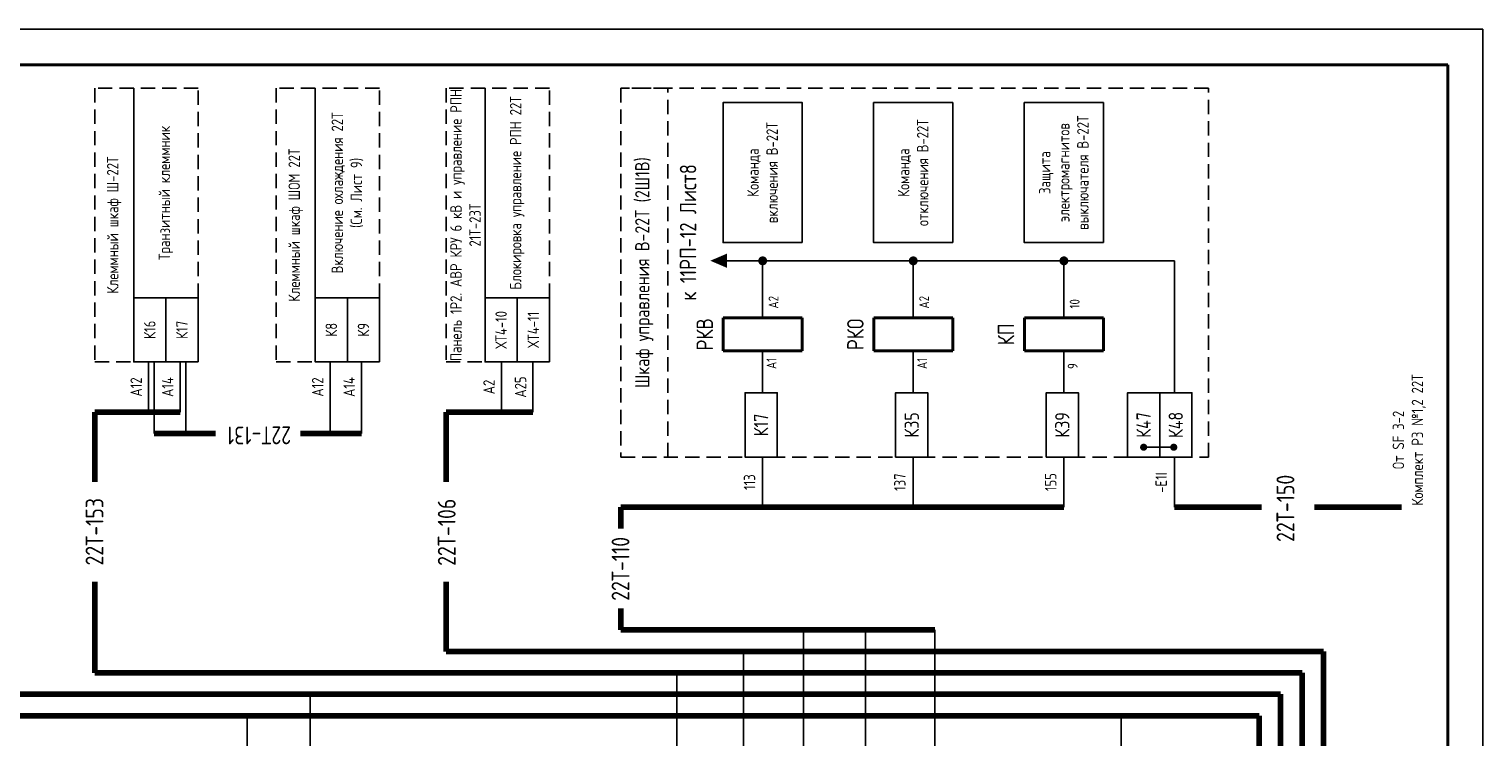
# Model space of a CAD drawing. Header units: millimetres. Extents: x 616 to 6446, y 2590 to 5711.
# Tile 14 of 50: x 2571 to 2774, y 3503 to 3602. Entities that reach past the tile are written whole.
import ezdxf
from ezdxf.enums import TextEntityAlignment as Align

# ---------------------------------------------------------------- set-up
doc = ezdxf.new("R2010")
doc.units = ezdxf.units.MM
doc.linetypes.add('JIS_02_2.0', pattern=[3, 2, -1])
doc.styles.add('SIMPLEX', font='GOST.ttf', dxfattribs={"height": 5})

msp = doc.modelspace()

# ---------------------------------------------------------------- hatches: boundary and pattern name
h = msp.add_hatch(color=256)
h.dxf.hatch_style = 1
h.paths.add_polyline_path([(2668.7, 3570.98), (2666.36, 3569.98), (2668.7, 3568.98)])

# ---------------------------------------------------------------- linework, layer by layer
for p, q in [((2354.47, 3602.4), (2774.48, 3602.4)), ((2774.48, 3305.35), (2774.48, 3602.4)), ((2774.48, 3305.35), (2774.48, 3602.4)), ((2585.68, 3564.81), (2585.68, 3594.13)), ((2611.08, 3564.81), (2611.08, 3594.13)), ((2634.84, 3564.81), (2634.84, 3594.13)), ((2673.69, 3569.97), (2668.69, 3569.97)), ((2673.69, 3561.97), (2673.69, 3569.97)), ((2673.69, 3569.97), (2731.31, 3569.97)), ((2694.76, 3561.97), (2694.76, 3569.97)), ((2715.84, 3561.97), (2715.84, 3569.97)), ((2731.31, 3569.97), (2731.31, 3551.5)), ((2673.69, 3557.36), (2673.69, 3551.5)), ((2694.76, 3557.36), (2694.76, 3551.5)), ((2715.84, 3557.36), (2715.84, 3551.5)), ((2587.76, 3555.81), (2587.76, 3548.81)), ((2588.54, 3555.81), (2588.54, 3545.81)), ((2592.16, 3555.81), (2592.16, 3548.81)), ((2592.98, 3555.81), (2592.98, 3545.81)), ((2613.16, 3555.81), (2613.16, 3545.81)), ((2617.57, 3555.81), (2617.57, 3545.81)), ((2637.13, 3555.81), (2637.13, 3548.81)), ((2641.54, 3555.81), (2641.54, 3548.81)), ((2673.69, 3535.5), (2673.69, 3542.5)), ((2694.76, 3535.5), (2694.76, 3542.5)), ((2715.84, 3535.5), (2715.84, 3542.5)), ((2731.21, 3543.88), (2727, 3543.88)), ((2731.31, 3542.5), (2731.31, 3535.5)), ((2679.4, 3490.31), (2679.4, 3518.31)), ((2688.08, 3490.31), (2688.08, 3518.31)), ((2697.79, 3490.31), (2697.79, 3518.31)), ((2671.02, 3490.31), (2671.02, 3515.31)), ((2661.69, 3490.31), (2661.69, 3512.31)), ((2610.38, 3490.31), (2610.38, 3509.31)), ((2601.53, 3490.31), (2601.53, 3506.31)), ((2723.88, 3490.31), (2723.88, 3506.31))]:
    msp.add_line(p, q)
at = {"lineweight": 40}
for p, q in [((2374.47, 3597.4), (2769.56, 3597.4)), ((2769.56, 3597.4), (2769.56, 3310.4)), ((2668.16, 3561.97), (2668.16, 3557.36)), ((2679.22, 3561.97), (2668.16, 3561.97)), ((2679.22, 3561.97), (2679.22, 3557.36)), ((2689.23, 3561.97), (2689.23, 3557.36)), ((2700.29, 3561.97), (2689.23, 3561.97)), ((2700.29, 3561.97), (2700.29, 3557.36)), ((2710.31, 3561.97), (2710.31, 3557.36)), ((2721.37, 3561.97), (2710.31, 3561.97)), ((2721.37, 3561.97), (2721.37, 3557.36)), ((2668.16, 3557.36), (2679.22, 3557.36)), ((2689.23, 3557.36), (2700.29, 3557.36)), ((2710.31, 3557.36), (2721.37, 3557.36))]:
    msp.add_line(p, q, dxfattribs=at)
at = {"linetype": 'JIS_02_2.0'}
for p, q in [((2585.68, 3564.81), (2585.68, 3594.13)), ((2611.08, 3564.81), (2611.08, 3594.13)), ((2634.84, 3564.81), (2634.84, 3594.13))]:
    msp.add_line(p, q, dxfattribs=at)
at = {"lineweight": 80}
for p, q in [((2592.16, 3548.81), (2580.22, 3548.81)), ((2580.22, 3548.81), (2580.22, 3539.06)), ((2641.54, 3548.81), (2629.38, 3548.81)), ((2629.38, 3548.81), (2629.38, 3539.06)), ((2588.54, 3545.81), (2597.1, 3545.81)), ((2609.01, 3545.81), (2617.57, 3545.81)), ((2715.84, 3535.5), (2653.84, 3535.5)), ((2653.84, 3535.5), (2653.84, 3532.5)), ((2731.31, 3535.5), (2743.5, 3535.5)), ((2750.9, 3535.5), (2763.09, 3535.5)), ((2580.22, 3525.06), (2580.22, 3512.31)), ((2629.38, 3525.06), (2629.38, 3515.31)), ((2653.84, 3518.31), (2653.84, 3521.31)), ((2697.79, 3518.31), (2653.84, 3518.31)), ((2752.17, 3515.31), (2629.38, 3515.31)), ((2752.17, 3334.11), (2752.17, 3515.31)), ((2749.17, 3512.31), (2580.22, 3512.31)), ((2749.17, 3337.11), (2749.17, 3512.31)), ((2746.17, 3509.31), (2555.77, 3509.31)), ((2746.17, 3340.11), (2746.17, 3509.31)), ((2743.17, 3506.31), (2522, 3506.31)), ((2743.17, 3343.11), (2743.17, 3506.31))]:
    msp.add_line(p, q, dxfattribs=at)
at = {"color": 32, "linetype": 'JIS_02_2.0', "true_color": 0xcd6928}
for points in [[(2594.68, 3555.81), (2594.68, 3594.13), (2580.22, 3594.13), (2580.22, 3555.81)], [(2620.08, 3555.81), (2620.08, 3594.13), (2605.62, 3594.13), (2605.62, 3555.81)], [(2643.84, 3555.81), (2643.84, 3594.13), (2629.38, 3594.13), (2629.38, 3555.81)], [(2653.84, 3594.13), (2653.84, 3542.5), (2736.07, 3542.5), (2736.07, 3594.13)], [(2653.84, 3594.13), (2653.84, 3542.5), (2660.4, 3542.5), (2660.4, 3594.13)]]:
    msp.add_lwpolyline(points, close=True, dxfattribs=at)
at = {"color": 7}
for points in [[(2679.22, 3572.52), (2679.22, 3592.11), (2668.14, 3592.11), (2668.14, 3572.52)], [(2700.29, 3572.52), (2700.29, 3592.11), (2689.22, 3592.11), (2689.22, 3572.52)], [(2721.37, 3572.52), (2721.37, 3592.11), (2710.29, 3592.11), (2710.29, 3572.52)]]:
    msp.add_lwpolyline(points, close=True, dxfattribs=at)
for points, const_width in [([(2673.69, 3569.59, 1), (2673.69, 3570.34, 1)], 0.5), ([(2694.76, 3569.59, 1), (2694.76, 3570.34, 1)], 0.5), ([(2715.84, 3569.59, 1), (2715.84, 3570.34, 1)], 0.5), ([(2726.73, 3543.88, 1), (2727.28, 3543.88, 1)], 0.45), ([(2730.94, 3543.88, 1), (2731.49, 3543.88, 1)], 0.45)]:
    msp.add_lwpolyline(points, format="xyb", close=True, dxfattribs=dict(const_width=const_width))
for points in [[(2590.18, 3555.81), (2590.18, 3564.81), (2585.68, 3564.81), (2585.68, 3555.81)], [(2594.68, 3555.81), (2594.68, 3564.81), (2590.18, 3564.81), (2590.18, 3555.81)], [(2615.58, 3555.81), (2615.58, 3564.81), (2611.08, 3564.81), (2611.08, 3555.81)], [(2620.08, 3555.81), (2620.08, 3564.81), (2615.58, 3564.81), (2615.58, 3555.81)], [(2639.34, 3555.81), (2639.34, 3564.81), (2634.84, 3564.81), (2634.84, 3555.81)], [(2643.84, 3555.81), (2643.84, 3564.81), (2639.34, 3564.81), (2639.34, 3555.81)], [(2675.72, 3542.5), (2675.72, 3551.5), (2671.22, 3551.5), (2671.22, 3542.5)], [(2696.8, 3542.5), (2696.8, 3551.5), (2692.3, 3551.5), (2692.3, 3542.5)], [(2717.87, 3542.5), (2717.87, 3551.5), (2713.37, 3551.5), (2713.37, 3542.5)], [(2729.25, 3542.5), (2729.25, 3551.5), (2724.75, 3551.5), (2724.75, 3542.5)], [(2733.75, 3542.5), (2733.75, 3551.5), (2729.25, 3551.5), (2729.25, 3542.5)]]:
    msp.add_lwpolyline(points, close=True)

# ---------------------------------------------------------------- texts
at = {"style": 'SIMPLEX'}
for s, height, p in [('A2', 1.382, (2675.9, 3563.29)), ('A2', 1.382, (2696.97, 3563.29)), ('10', 1.382, (2718.04, 3563.29)), ('A1', 1.382, (2675.62, 3554.83)), ('A1', 1.382, (2696.69, 3554.83)), ('9', 1.38, (2717.76, 3554.83))]:
    msp.add_text(s, height=height, rotation=90, dxfattribs=at).set_placement(p)
at = {"color": 4, "style": 'SIMPLEX'}
for s, rotation, p in [('22Т-131', 180, (2603.22, 3546.79)), ('22Т-150', 90, (2748.1, 3535.33)), ('22Т-153', 90, (2581.44, 3532.05)), ('22Т-106', 90, (2630.73, 3531.98)), ('22Т-110', 90, (2655.05, 3526.86))]:
    msp.add_text(s, height=2.5, rotation=rotation, dxfattribs=at).set_placement(p, align=Align.CENTER)
at = {"attachment_point": 5, "rotation": 90, "style": 'SIMPLEX'}
for s, insert, char_height, width in [('Транзитный клеммник', (2590.18, 3579.47), 1.6, 29.3172), ('Включение охлаждения 22Т\\P(См. Лист 9)', (2615.58, 3579.47), 1.6, 29.3172), ('Блокировка управление РПН 22Т', (2639.34, 3579.47), 1.6, 29.3172), ('Клеммный шкаф ШОМ 22Т', (2608.35, 3574.97), 1.6, 38.3172), ('Панель 1Р2. АВР КРУ 6 кВ и управление РПН 21Т-23Т', (2632.11, 3574.97), 1.6, 38.3172), ('Шкаф управления В-22Т (2Ш1В)', (2657.12, 3568.31), 2, 51.6283), ('Клеммный шкаф Ш-22Т', (2582.95, 3574.97), 1.6, 38.3172), ('К17', (2673.47, 3547), 2, 9), ('К35', (2694.55, 3547), 2, 9), ('К39', (2715.62, 3547), 2, 9), ('К47', (2727, 3547), 2, 9), ('К48', (2731.5, 3547), 2, 9), ('{\\C256;113}', (2671.85, 3539), 1.6, 7), ('{\\C256;137}', (2692.89, 3539), 1.6, 7.0001), ('{\\C256;155}', (2714, 3539), 1.6, 7), ('-Е1I', (2729.46, 3538.94), 1.6, 7)]:
    msp.add_mtext(s, dxfattribs=dict(at, insert=insert, char_height=char_height, width=width))
at = {"color": 7, "char_height": 1.6, "attachment_point": 5, "rotation": 90, "style": 'SIMPLEX'}
for s, insert, width in [('Команда \\Pвключения В-22Т', (2673.68, 3582.31), 19.5903), ('Защита электромагнитов выключателя В-22Т', (2715.83, 3582.31), 19.5903), ('Команда \\Pотключения В-22Т', (2694.75, 3582.31), 19.5903), ('ХТ4-10', (2637.09, 3560.31), 9), ('ХТ4-11', (2641.59, 3560.31), 9), ('К16', (2587.93, 3560.31), 9), ('К17', (2592.43, 3560.31), 9), ('К8', (2613.33, 3560.31), 9), ('К9', (2617.83, 3560.31), 9), ('От SF 3-2\\PКомплект РЗ №1,2 22Т', (2764.17, 3544.9), 19.5903), ('{\\C256;А12}', (2586.02, 3552.31), 7), ('{\\C256;А14}', (2590.43, 3552.31), 7), ('{\\C256;А12}', (2611.42, 3552.31), 7), ('{\\C256;А14}', (2615.83, 3552.31), 7), ('{\\C256;А2}', (2635.4, 3552.31), 7), ('{\\C256;А25}', (2639.81, 3552.31), 7)]:
    msp.add_mtext(s, dxfattribs=dict(at, insert=insert, width=width))
at = {"lineweight": 50, "attachment_point": 5, "rotation": 90, "style": 'SIMPLEX'}
for s, insert, char_height, width in [('к 11РП-12 Лист8', (2663.25, 3573.94), 2.3037, 26.7798), ('РКВ', (2665.59, 3559.67), 2.304, 4.6075), ('РКО', (2686.67, 3559.67), 2.304, 4.6075), ('КП', (2707.74, 3559.67), 2.304, 4.6075)]:
    msp.add_mtext(s, dxfattribs=dict(at, insert=insert, char_height=char_height, width=width))

doc.saveas('drawing.dxf')
